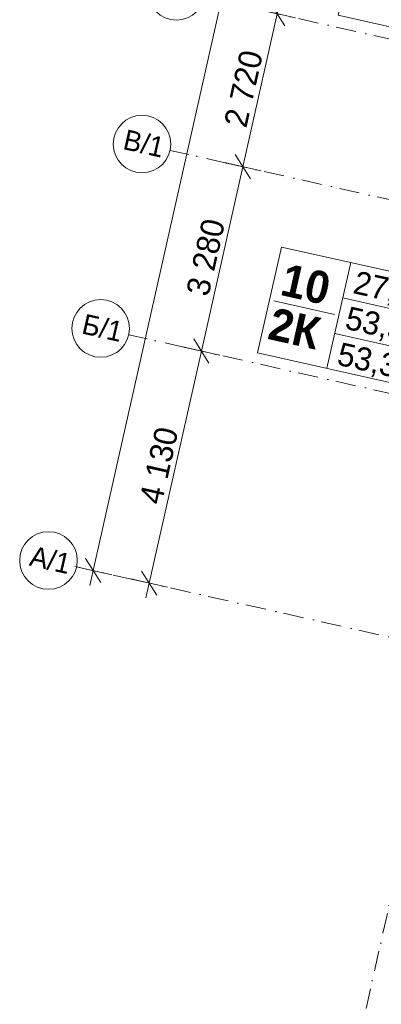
# Model space of a CAD drawing. Header units: millimetres. Extents: x -7213913 to -6937159, y 6128912 to 6404062.
# Tile 5 of 208: x -7213913 to -7207637, y 6154733 to 6171827. Entities that reach past the tile are written whole.
import ezdxf
from ezdxf.enums import TextEntityAlignment as Align

# ---------------------------------------------------------------- set-up
doc = ezdxf.new("R2010")
doc.units = ezdxf.units.MM
doc.header["$MEASUREMENT"] = 0
doc.linetypes.add('Штрихпунктирная', pattern=[670.277762, 352.777767, -176.388884, 0, -141.111112])
doc.layers.add('S - квартира_маркер.АР', color=7, linetype='Continuous')
doc.layers.add('АР-Чертеж-Оси_Осевые размеры.АР', color=7, linetype='Continuous')
for name, color, linetype, lineweight in [('S - квартира_маркер.АР_Ном._пера__1', 7, 'Continuous', 0), ('АР-Чертеж-Оси_Осевые размеры.АР_Ном._пера__1', 7, 'Continuous', 0), ('АР-Чертеж-Оси_Осевые размеры.АР_Ном._пера__120', 7, 'Continuous', 0)]:
    doc.layers.add(name, color=color, linetype=linetype, lineweight=lineweight)
doc.styles.add('РЎР“Р•РќР•Р\xa0Р\x98Р\xa0_РЎРўР\x98Р›Р¬_4', font='GOTHICB.TTF')
doc.styles.add('РЎР“Р•РќР•Р\xa0Р\x98Р\xa0_РЎРўР\x98Р›Р¬_5', font='GOTHIC.TTF')
doc.styles.add('РЎР“Р•РќР•Р\xa0Р\x98Р\xa0_РЎРўР\x98Р›Р¬_7', font='isocpeur.ttf')
doc.dimstyles.new('СГЕНЕРИР_СТИЛЬ__1', dxfattribs={"dimtxt": 400, "dimasz": 332.5, "dimexe": 0.18, "dimexo": 0.0625, "dimgap": 0, "dimtad": 1, "dimdec": 0, "dimzin": 0, "dimdsep": 46, "dimtxsty": 'РЎР“Р•РќР•Р\xa0Р\x98Р\xa0_РЎРўР\x98Р›Р¬_5', "dimblk": 'ARROWHEAD_6', "dimblk1": 'ARROWHEAD_6', "dimblk2": 'ARROWHEAD_6', "dimcen": 0.09, "dimse1": 1, "dimse2": 1, "dimclrd": 7, "dimclre": 7, "dimclrt": 7, "dimazin": 0, "dimtfac": 1, "dimtdec": 4, "dimtmove": 2, "dimatfit": 3, "dimfxl": 1, "dimtolj": 1, "dimtzin": 0, "dimarcsym": 0})
doc.dimstyles.new('СГЕНЕРИР_СТИЛЬ__7', dxfattribs={"dimtxt": 400, "dimasz": 332.5, "dimexe": 0.18, "dimexo": 0.0625, "dimgap": 0, "dimtad": 1, "dimdec": 0, "dimzin": 0, "dimdsep": 46, "dimtxsty": 'РЎР“Р•РќР•Р\xa0Р\x98Р\xa0_РЎРўР\x98Р›Р¬_5', "dimblk": 'ARROWHEAD_6', "dimblk1": 'ARROWHEAD_6', "dimblk2": 'ARROWHEAD_6', "dimcen": 0.09, "dimse1": 1, "dimse2": 1, "dimclrd": 7, "dimclre": 7, "dimclrt": 7, "dimazin": 0, "dimtfac": 1, "dimtdec": 4, "dimtmove": 0, "dimatfit": 3, "dimfxl": 1, "dimtolj": 1, "dimtzin": 0, "dimarcsym": 0})

# ---------------------------------------------------------------- blocks, each defined once
blk = doc.blocks.new('labelLabPP_FlatE34FrameRed3d[14]_1', base_point=(-7208024, 6173158))
at = {"layer": 'S - квартира_маркер.АР_Ном._пера__1', "color": 7, "linetype": 'Continuous', "lineweight": 0}
for p, q in [((-7207976, 6173739), (-7208388, 6171903)), ((-7207976, 6173739), (-7205300, 6173138)), ((-7206771, 6173468), (-7207184, 6171633)), ((-7205300, 6173138), (-7205712, 6171302)), ((-7208104, 6172803), (-7207055, 6172568)), ((-7206909, 6172853), (-7205438, 6172523)), ((-7207048, 6172238), (-7205576, 6171908)), ((-7208388, 6171903), (-7205712, 6171302))]:
    blk.add_line(p, q, dxfattribs=at)
at = {"layer": 'S - квартира_маркер.АР_Ном._пера__1', "color": 7, "lineweight": 0}
for tag, height, style, p in [('TS_FLATNUMBER', 560, 'РЎР“Р•РќР•Р\xa0Р\x98Р\xa0_РЎРўР\x98Р›Р¬_4', (-7206942, 6172957)), ('TS_POSTFIXNUMROOMS', 560, 'РЎР“Р•РќР•Р\xa0Р\x98Р\xa0_РЎРўР\x98Р›Р¬_4', (-7207117, 6172176)), ('TS_LIVING_ROOM_AREA', 400, 'РЎР“Р•РќР•Р\xa0Р\x98Р\xa0_РЎРўР\x98Р›Р¬_5', (-7205401, 6172843)), ('TS_WITHOUTBALK', 400, 'РЎР“Р•РќР•Р\xa0Р\x98Р\xa0_РЎРўР\x98Р›Р¬_5', (-7205540, 6172225)), ('TS_ALLSQUARE', 400, 'РЎР“Р•РќР•Р\xa0Р\x98Р\xa0_РЎРўР\x98Р›Р¬_5', (-7205680, 6171601))]:
    blk.add_attdef(tag, text='', height=height, rotation=347.3417, dxfattribs=dict(at, style=style)).set_placement(p, align=Align.MIDDLE_RIGHT)
blk = doc.blocks.new('labelLabPP_FlatE34FrameRed3d[15]_1', base_point=(-7209421, 6167301))
at = {"layer": 'S - квартира_маркер.АР_Ном._пера__1', "color": 7, "linetype": 'Continuous', "lineweight": 0}
for p, q in [((-7209372, 6167881), (-7209784, 6166046)), ((-7209372, 6167881), (-7206696, 6167280)), ((-7208168, 6167611), (-7208580, 6165775)), ((-7206696, 6167280), (-7207109, 6165445)), ((-7208306, 6166996), (-7206835, 6166665)), ((-7209500, 6166946), (-7208452, 6166710)), ((-7208444, 6166381), (-7206973, 6166050)), ((-7209784, 6166046), (-7207109, 6165445))]:
    blk.add_line(p, q, dxfattribs=at)
at = {"layer": 'S - квартира_маркер.АР_Ном._пера__1', "color": 7, "lineweight": 0}
for tag, height, style, p in [('TS_FLATNUMBER', 560, 'РЎР“Р•РќР•Р\xa0Р\x98Р\xa0_РЎРўР\x98Р›Р¬_4', (-7208338, 6167099)), ('TS_POSTFIXNUMROOMS', 560, 'РЎР“Р•РќР•Р\xa0Р\x98Р\xa0_РЎРўР\x98Р›Р¬_4', (-7208514, 6166326)), ('TS_LIVING_ROOM_AREA', 400, 'РЎР“Р•РќР•Р\xa0Р\x98Р\xa0_РЎРўР\x98Р›Р¬_5', (-7206798, 6166985)), ('TS_WITHOUTBALK', 400, 'РЎР“Р•РќР•Р\xa0Р\x98Р\xa0_РЎРўР\x98Р›Р¬_5', (-7206937, 6166367)), ('TS_ALLSQUARE', 400, 'РЎР“Р•РќР•Р\xa0Р\x98Р\xa0_РЎРўР\x98Р›Р¬_5', (-7207077, 6165743))]:
    blk.add_attdef(tag, text='', height=height, rotation=347.3417, dxfattribs=dict(at, style=style)).set_placement(p, align=Align.MIDDLE_RIGHT)
blk = doc.blocks.new('Стандартный Маркер Сетки[182]_1', base_point=(-7196882, 6203729))
at = {"layer": 'АР-Чертеж-Оси_Осевые размеры.АР_Ном._пера__120', "color": 7, "linetype": 'Штрихпунктирная', "lineweight": 0}
blk.add_line((-7197101, 6202753), (-7211873, 6136981), dxfattribs=at)
at = {"layer": 'АР-Чертеж-Оси_Осевые размеры.АР_Ном._пера__120', "color": 7, "lineweight": 0, "style": 'РЎР“Р•РќР•Р\xa0Р\x98Р\xa0_РЎРўР\x98Р›Р¬_7'}
blk.add_attdef('AC_MarkerText_1', text='', height=350, rotation=347.3417, dxfattribs=at).set_placement((-7212163, 6135688), align=Align.TOP_CENTER)
blk = doc.blocks.new('*D881', base_point=(-6566190, 6562678))
at = {"layer": 'АР-Чертеж-Оси_Осевые размеры.АР_Ном._пера__1', "color": 7, "linetype": 'Continuous', "lineweight": 0, "transparency": 16777216}
for p, q in [((-7202915, 6204750), (-7203179, 6205169)), ((-7202989, 6205216), (-7203047, 6204960)), ((-7203047, 6204960), (-7212636, 6162263)), ((-7203367, 6205031), (-7202727, 6204888)), ((-7212769, 6162472), (-7212504, 6162054)), ((-7212956, 6162335), (-7212316, 6162191)), ((-7212636, 6162263), (-7212694, 6162007))]:
    blk.add_line(p, q, dxfattribs=at)
at = {"layer": 'АР-Чертеж-Оси_Осевые размеры.АР_Ном._пера__1', "color": 7, "lineweight": 0, "transparency": 16777216, "insert": (-7207667, 6184756), "char_height": 400, "attachment_point": 7, "rotation": 77.3417, "style": 'РЎР“Р•РќР•Р\xa0Р\x98Р\xa0_РЎРўР\x98Р›Р¬_5'}
blk.add_mtext('\\A1;{\\pql;\\fCentury Gothic|b0|i0|c204|p0;\\W1.000000;43\xa0760}', dxfattribs=at)
blk = doc.blocks.new('ARROWHEAD_6')
at = {"color": 0, "linetype": 'Continuous', "lineweight": 0}
for p, q in [((0, 0), (-1, 0)), ((-0.5, -0.5), (0.5, 0.5))]:
    blk.add_line(p, q, dxfattribs=at)
blk = doc.blocks.new('*D1048', base_point=(-6566190, 6562678))
at = {"layer": 'АР-Чертеж-Оси_Осевые размеры.АР_Ном._пера__1', "color": 7, "linetype": 'Continuous', "lineweight": 0, "transparency": 16777216}
for p, q in [((-7210760, 6166075), (-7210041, 6169275)), ((-7210892, 6166284), (-7210628, 6165866)), ((-7210440, 6166003), (-7211080, 6166147)), ((-7211665, 6162045), (-7210760, 6166075)), ((-7211797, 6162254), (-7211533, 6161836)), ((-7211345, 6161973), (-7211985, 6162117)), ((-7211723, 6161789), (-7211665, 6162045))]:
    blk.add_line(p, q, dxfattribs=at)
at = {"layer": 'АР-Чертеж-Оси_Осевые размеры.АР_Ном._пера__1', "color": 7, "lineweight": 0, "transparency": 16777216, "insert": (-7211445, 6163390), "char_height": 400, "attachment_point": 7, "rotation": 77.3417, "style": 'РЎР“Р•РќР•Р\xa0Р\x98Р\xa0_РЎРўР\x98Р›Р¬_5'}
blk.add_mtext('\\A1;{\\pql;\\fCentury Gothic|b0|i0|c204|p0;\\W1.000000;4\xa0130}', dxfattribs=at)
blk = doc.blocks.new('*D1049', base_point=(-6566190, 6562678))
at = {"layer": 'АР-Чертеж-Оси_Осевые размеры.АР_Ном._пера__1', "color": 7, "linetype": 'Continuous', "lineweight": 0, "transparency": 16777216}
for p, q in [((-7210174, 6169484), (-7209909, 6169066)), ((-7210760, 6166075), (-7210041, 6169275)), ((-7209721, 6169203), (-7210361, 6169347)), ((-7210892, 6166284), (-7210628, 6165866)), ((-7210440, 6166003), (-7211080, 6166147))]:
    blk.add_line(p, q, dxfattribs=at)
at = {"layer": 'АР-Чертеж-Оси_Осевые размеры.АР_Ном._пера__1', "color": 7, "lineweight": 0, "transparency": 16777216, "insert": (-7210633, 6167005), "char_height": 400, "attachment_point": 7, "rotation": 77.3417, "style": 'РЎР“Р•РќР•Р\xa0Р\x98Р\xa0_РЎРўР\x98Р›Р¬_5'}
blk.add_mtext('\\A1;{\\pql;\\fCentury Gothic|b0|i0|c204|p0;\\W1.000000;3\xa0280}', dxfattribs=at)
blk = doc.blocks.new('*D1050', base_point=(-6566190, 6562678))
at = {"layer": 'АР-Чертеж-Оси_Осевые размеры.АР_Ном._пера__1', "color": 7, "linetype": 'Continuous', "lineweight": 0, "transparency": 16777216}
for p, q in [((-7209445, 6171929), (-7208623, 6175588)), ((-7209578, 6172138), (-7209313, 6171720)), ((-7210041, 6169275), (-7209445, 6171929)), ((-7209125, 6171857), (-7209765, 6172001)), ((-7210174, 6169484), (-7209909, 6169066)), ((-7210760, 6166075), (-7210041, 6169275)), ((-7209721, 6169203), (-7210361, 6169347))]:
    blk.add_line(p, q, dxfattribs=at)
at = {"layer": 'АР-Чертеж-Оси_Осевые размеры.АР_Ном._пера__1', "color": 7, "lineweight": 0, "transparency": 16777216, "insert": (-7209976, 6169932), "char_height": 400, "attachment_point": 7, "rotation": 77.3417, "style": 'РЎР“Р•РќР•Р\xa0Р\x98Р\xa0_РЎРўР\x98Р›Р¬_5'}
blk.add_mtext('\\A1;{\\pql;\\fCentury Gothic|b0|i0|c204|p0;\\W1.000000;2\xa0720}', dxfattribs=at)
blk = doc.blocks.new('*D1051', base_point=(-6566190, 6562678))
at = {"layer": 'АР-Чертеж-Оси_Осевые размеры.АР_Ном._пера__1', "color": 7, "linetype": 'Continuous', "lineweight": 0, "transparency": 16777216}
for p, q in [((-7208623, 6175588), (-7207900, 6178808)), ((-7208756, 6175797), (-7208491, 6175379)), ((-7209445, 6171929), (-7208623, 6175588)), ((-7208303, 6175516), (-7208944, 6175660)), ((-7209578, 6172138), (-7209313, 6171720))]:
    blk.add_line(p, q, dxfattribs=at)
at = {"layer": 'АР-Чертеж-Оси_Осевые размеры.АР_Ном._пера__1', "color": 7, "lineweight": 0, "transparency": 16777216, "insert": (-7209267, 6173088), "char_height": 400, "attachment_point": 7, "rotation": 77.3417, "style": 'РЎР“Р•РќР•Р\xa0Р\x98Р\xa0_РЎРўР\x98Р›Р¬_5'}
blk.add_mtext('\\A1;{\\pql;\\fCentury Gothic|b0|i0|c204|p0;\\W1.000000;3\xa0750}', dxfattribs=at)
blk = doc.blocks.new('Стандартный Маркер Сетки[189]_1', base_point=(-7211301, 6169558))
at = {"layer": 'АР-Чертеж-Оси_Осевые размеры.АР_Ном._пера__120', "color": 7, "linetype": 'Штрихпунктирная', "lineweight": 0}
for q in [(-7211301, 6169558), (-7186225, 6163926), (-7210325, 6169339)]:
    blk.add_line((-7210325, 6169339), q, dxfattribs=at)
at = {"layer": 'АР-Чертеж-Оси_Осевые размеры.АР_Ном._пера__120', "color": 7, "linetype": 'Continuous', "lineweight": 0}
blk.add_circle((-7211789, 6169667), 500, dxfattribs=at)
at = {"layer": 'АР-Чертеж-Оси_Осевые размеры.АР_Ном._пера__120', "color": 7, "linetype": 'Штрихпунктирная', "lineweight": 0}
blk.add_point((-7210325, 6169339), dxfattribs=at)
at = {"layer": 'АР-Чертеж-Оси_Осевые размеры.АР_Ном._пера__120', "color": 7, "lineweight": 0, "style": 'РЎР“Р•РќР•Р\xa0Р\x98Р\xa0_РЎРўР\x98Р›Р¬_5'}
blk.add_attdef('AC_MarkerText_1', text='', height=350, rotation=347.3417, dxfattribs=at).set_placement((-7211719, 6169849), align=Align.TOP_CENTER)
blk = doc.blocks.new('Стандартный Маркер Сетки[191]_1', base_point=(-7210705, 6172212))
at = {"layer": 'АР-Чертеж-Оси_Осевые размеры.АР_Ном._пера__120', "color": 7, "linetype": 'Штрихпунктирная', "lineweight": 0}
blk.add_line((-7209729, 6171993), (-7185629, 6166580), dxfattribs=at)
at = {"layer": 'АР-Чертеж-Оси_Осевые размеры.АР_Ном._пера__120', "color": 7, "linetype": 'Continuous', "lineweight": 0}
blk.add_circle((-7211193, 6172321), 500, dxfattribs=at)
at = {"layer": 'АР-Чертеж-Оси_Осевые размеры.АР_Ном._пера__120', "color": 7, "lineweight": 0, "style": 'РЎР“Р•РќР•Р\xa0Р\x98Р\xa0_РЎРўР\x98Р›Р¬_5'}
blk.add_attdef('AC_MarkerText_1', text='', height=350, rotation=347.3417, dxfattribs=at).set_placement((-7211123, 6172502), align=Align.TOP_CENTER)
blk = doc.blocks.new('Стандартный Маркер Сетки[195]_1', base_point=(-7212925, 6162328))
at = {"layer": 'АР-Чертеж-Оси_Осевые размеры.АР_Ном._пера__120', "color": 7, "linetype": 'Штрихпунктирная', "lineweight": 0}
for q in [(-7212925, 6162328), (-7187849, 6156696), (-7211949, 6162109)]:
    blk.add_line((-7211949, 6162109), q, dxfattribs=at)
at = {"layer": 'АР-Чертеж-Оси_Осевые размеры.АР_Ном._пера__120', "color": 7, "linetype": 'Continuous', "lineweight": 0}
blk.add_circle((-7213413, 6162438), 500, dxfattribs=at)
at = {"layer": 'АР-Чертеж-Оси_Осевые размеры.АР_Ном._пера__120', "color": 7, "linetype": 'Штрихпунктирная', "lineweight": 0}
blk.add_point((-7211949, 6162109), dxfattribs=at)
at = {"layer": 'АР-Чертеж-Оси_Осевые размеры.АР_Ном._пера__120', "color": 7, "lineweight": 0, "style": 'РЎР“Р•РќР•Р\xa0Р\x98Р\xa0_РЎРўР\x98Р›Р¬_5'}
blk.add_attdef('AC_MarkerText_1', text='', height=350, rotation=347.3417, dxfattribs=at).set_placement((-7213343, 6162619), align=Align.TOP_CENTER)
blk = doc.blocks.new('Стандартный Маркер Сетки[196]_1', base_point=(-7212020, 6166358))
at = {"layer": 'АР-Чертеж-Оси_Осевые размеры.АР_Ном._пера__120', "color": 7, "linetype": 'Штрихпунктирная', "lineweight": 0}
for q in [(-7212020, 6166358), (-7186944, 6160726)]:
    blk.add_line((-7211044, 6166138), q, dxfattribs=at)
at = {"layer": 'АР-Чертеж-Оси_Осевые размеры.АР_Ном._пера__120', "color": 7, "linetype": 'Continuous', "lineweight": 0}
blk.add_circle((-7212508, 6166467), 500, dxfattribs=at)
at = {"layer": 'АР-Чертеж-Оси_Осевые размеры.АР_Ном._пера__120', "color": 7, "linetype": 'Штрихпунктирная', "lineweight": 0}
blk.add_point((-7211044, 6166138), dxfattribs=at)
blk.add_point((-7211044, 6166138), dxfattribs=at)
at = {"layer": 'АР-Чертеж-Оси_Осевые размеры.АР_Ном._пера__120', "color": 7, "lineweight": 0, "style": 'РЎР“Р•РќР•Р\xa0Р\x98Р\xa0_РЎРўР\x98Р›Р¬_5'}
blk.add_attdef('AC_MarkerText_1', text='', height=350, rotation=347.3417, dxfattribs=at).set_placement((-7212438, 6166648), align=Align.TOP_CENTER)
blk = doc.blocks.new('Стандартный Маркер Сетки[207]_1', base_point=(-7212925, 6162328))
at = {"layer": 'АР-Чертеж-Оси_Осевые размеры.АР_Ном._пера__120', "color": 7, "linetype": 'Штрихпунктирная', "lineweight": 0}
for q in [(-7212925, 6162328), (-7187849, 6156696), (-7211949, 6162109)]:
    blk.add_line((-7211949, 6162109), q, dxfattribs=at)
at = {"layer": 'АР-Чертеж-Оси_Осевые размеры.АР_Ном._пера__120', "color": 7, "linetype": 'Continuous', "lineweight": 0}
blk.add_circle((-7213413, 6162438), 500, dxfattribs=at)
at = {"layer": 'АР-Чертеж-Оси_Осевые размеры.АР_Ном._пера__120', "color": 7, "linetype": 'Штрихпунктирная', "lineweight": 0}
blk.add_point((-7211949, 6162109), dxfattribs=at)
at = {"layer": 'АР-Чертеж-Оси_Осевые размеры.АР_Ном._пера__120', "color": 7, "lineweight": 0, "style": 'РЎР“Р•РќР•Р\xa0Р\x98Р\xa0_РЎРўР\x98Р›Р¬_5'}
blk.add_attdef('AC_MarkerText_1', text='', height=350, rotation=347.3417, dxfattribs=at).set_placement((-7213343, 6162619), align=Align.TOP_CENTER)
blk = doc.blocks.new('Стандартный Маркер Сетки[213]_1', base_point=(-7211301, 6169558))
at = {"layer": 'АР-Чертеж-Оси_Осевые размеры.АР_Ном._пера__120', "color": 7, "linetype": 'Штрихпунктирная', "lineweight": 0}
for q in [(-7211301, 6169558), (-7186225, 6163926), (-7210325, 6169339)]:
    blk.add_line((-7210325, 6169339), q, dxfattribs=at)
at = {"layer": 'АР-Чертеж-Оси_Осевые размеры.АР_Ном._пера__120', "color": 7, "linetype": 'Continuous', "lineweight": 0}
blk.add_circle((-7211789, 6169667), 500, dxfattribs=at)
at = {"layer": 'АР-Чертеж-Оси_Осевые размеры.АР_Ном._пера__120', "color": 7, "linetype": 'Штрихпунктирная', "lineweight": 0}
blk.add_point((-7210325, 6169339), dxfattribs=at)
at = {"layer": 'АР-Чертеж-Оси_Осевые размеры.АР_Ном._пера__120', "color": 7, "lineweight": 0, "style": 'РЎР“Р•РќР•Р\xa0Р\x98Р\xa0_РЎРўР\x98Р›Р¬_5'}
blk.add_attdef('AC_MarkerText_1', text='', height=350, rotation=347.3417, dxfattribs=at).set_placement((-7211719, 6169849), align=Align.TOP_CENTER)
blk = doc.blocks.new('Стандартный Маркер Сетки[215]_1', base_point=(-7210705, 6172212))
at = {"layer": 'АР-Чертеж-Оси_Осевые размеры.АР_Ном._пера__120', "color": 7, "linetype": 'Штрихпунктирная', "lineweight": 0}
blk.add_line((-7209729, 6171993), (-7185629, 6166580), dxfattribs=at)
at = {"layer": 'АР-Чертеж-Оси_Осевые размеры.АР_Ном._пера__120', "color": 7, "linetype": 'Continuous', "lineweight": 0}
blk.add_circle((-7211193, 6172321), 500, dxfattribs=at)
at = {"layer": 'АР-Чертеж-Оси_Осевые размеры.АР_Ном._пера__120', "color": 7, "lineweight": 0, "style": 'РЎР“Р•РќР•Р\xa0Р\x98Р\xa0_РЎРўР\x98Р›Р¬_5'}
blk.add_attdef('AC_MarkerText_1', text='', height=350, rotation=347.3417, dxfattribs=at).set_placement((-7211123, 6172502), align=Align.TOP_CENTER)
blk = doc.blocks.new('Стандартный Маркер Сетки[218]_1', base_point=(-7212925, 6162328))
at = {"layer": 'АР-Чертеж-Оси_Осевые размеры.АР_Ном._пера__120', "color": 7, "linetype": 'Штрихпунктирная', "lineweight": 0}
for q in [(-7212925, 6162328), (-7187849, 6156696), (-7211949, 6162109)]:
    blk.add_line((-7211949, 6162109), q, dxfattribs=at)
at = {"layer": 'АР-Чертеж-Оси_Осевые размеры.АР_Ном._пера__120', "color": 7, "linetype": 'Continuous', "lineweight": 0}
blk.add_circle((-7213413, 6162438), 500, dxfattribs=at)
at = {"layer": 'АР-Чертеж-Оси_Осевые размеры.АР_Ном._пера__120', "color": 7, "linetype": 'Штрихпунктирная', "lineweight": 0}
blk.add_point((-7211949, 6162109), dxfattribs=at)
at = {"layer": 'АР-Чертеж-Оси_Осевые размеры.АР_Ном._пера__120', "color": 7, "lineweight": 0, "style": 'РЎР“Р•РќР•Р\xa0Р\x98Р\xa0_РЎРўР\x98Р›Р¬_5'}
blk.add_attdef('AC_MarkerText_1', text='', height=350, rotation=347.3417, dxfattribs=at).set_placement((-7213343, 6162619), align=Align.TOP_CENTER)
blk = doc.blocks.new('Стандартный Маркер Сетки[219]_1', base_point=(-7212020, 6166358))
at = {"layer": 'АР-Чертеж-Оси_Осевые размеры.АР_Ном._пера__120', "color": 7, "linetype": 'Штрихпунктирная', "lineweight": 0}
for q in [(-7212020, 6166358), (-7186944, 6160726)]:
    blk.add_line((-7211044, 6166138), q, dxfattribs=at)
at = {"layer": 'АР-Чертеж-Оси_Осевые размеры.АР_Ном._пера__120', "color": 7, "linetype": 'Continuous', "lineweight": 0}
blk.add_circle((-7212508, 6166467), 500, dxfattribs=at)
at = {"layer": 'АР-Чертеж-Оси_Осевые размеры.АР_Ном._пера__120', "color": 7, "linetype": 'Штрихпунктирная', "lineweight": 0}
blk.add_point((-7211044, 6166138), dxfattribs=at)
blk.add_point((-7211044, 6166138), dxfattribs=at)
at = {"layer": 'АР-Чертеж-Оси_Осевые размеры.АР_Ном._пера__120', "color": 7, "lineweight": 0, "style": 'РЎР“Р•РќР•Р\xa0Р\x98Р\xa0_РЎРўР\x98Р›Р¬_5'}
blk.add_attdef('AC_MarkerText_1', text='', height=350, rotation=347.3417, dxfattribs=at).set_placement((-7212438, 6166648), align=Align.TOP_CENTER)
blk = doc.blocks.new('Стандартный Маркер Сетки[227]_1', base_point=(-7212925, 6162328))
at = {"layer": 'АР-Чертеж-Оси_Осевые размеры.АР_Ном._пера__120', "color": 7, "linetype": 'Штрихпунктирная', "lineweight": 0}
for q in [(-7212925, 6162328), (-7187849, 6156696), (-7211949, 6162109)]:
    blk.add_line((-7211949, 6162109), q, dxfattribs=at)
at = {"layer": 'АР-Чертеж-Оси_Осевые размеры.АР_Ном._пера__120', "color": 7, "linetype": 'Continuous', "lineweight": 0}
blk.add_circle((-7213413, 6162438), 500, dxfattribs=at)
at = {"layer": 'АР-Чертеж-Оси_Осевые размеры.АР_Ном._пера__120', "color": 7, "linetype": 'Штрихпунктирная', "lineweight": 0}
blk.add_point((-7211949, 6162109), dxfattribs=at)
at = {"layer": 'АР-Чертеж-Оси_Осевые размеры.АР_Ном._пера__120', "color": 7, "lineweight": 0, "style": 'РЎР“Р•РќР•Р\xa0Р\x98Р\xa0_РЎРўР\x98Р›Р¬_5'}
blk.add_attdef('AC_MarkerText_1', text='', height=350, rotation=347.3417, dxfattribs=at).set_placement((-7213343, 6162619), align=Align.TOP_CENTER)

msp = doc.modelspace()

# ---------------------------------------------------------------- block references
at = {"layer": 'S - квартира_маркер.АР', "color": 104, "linetype": 'Continuous', "lineweight": 15, "true_color": 0x029e21}
for name, p, values in [('labelLabPP_FlatE34FrameRed3d[14]_1', (-7208023.9, 6173158.3), {'TS_POSTFIXNUMROOMS': '1К ', 'TS_FLATNUMBER': ' 9 ', 'TS_LIVING_ROOM_AREA': '13,11', 'TS_WITHOUTBALK': '40,74', 'TS_ALLSQUARE': '40,74'}), ('labelLabPP_FlatE34FrameRed3d[15]_1', (-7209420.6, 6167300.6), {'TS_POSTFIXNUMROOMS': '2К ', 'TS_FLATNUMBER': '10 ', 'TS_LIVING_ROOM_AREA': '27,69', 'TS_WITHOUTBALK': '53,30', 'TS_ALLSQUARE': '53,30'})]:
    msp.add_blockref(name, p, dxfattribs=at).add_auto_attribs(values)
at = {"layer": 'АР-Чертеж-Оси_Осевые размеры.АР', "color": 8, "linetype": 'Continuous', "lineweight": 15}
for name, p in [('Стандартный Маркер Сетки[182]_1', (-7196881.6, 6203728.6)), ('Стандартный Маркер Сетки[191]_1', (-7210705, 6172211.8)), ('Стандартный Маркер Сетки[215]_1', (-7210705, 6172211.8))]:
    msp.add_blockref(name, p, dxfattribs=at)
for name, p, values in [('Стандартный Маркер Сетки[189]_1', (-7211301, 6169557.9), {'AC_MarkerText_1': 'В/1'}), ('Стандартный Маркер Сетки[213]_1', (-7211301, 6169557.9), {'AC_MarkerText_1': 'В/1'}), ('Стандартный Маркер Сетки[196]_1', (-7212019.8, 6166357.6), {'AC_MarkerText_1': 'Б/1'}), ('Стандартный Маркер Сетки[219]_1', (-7212019.8, 6166357.6), {'AC_MarkerText_1': 'Б/1'}), ('Стандартный Маркер Сетки[195]_1', (-7212924.8, 6162328), {'AC_MarkerText_1': 'А/1'}), ('Стандартный Маркер Сетки[207]_1', (-7212924.8, 6162328), {'AC_MarkerText_1': 'А/1'}), ('Стандартный Маркер Сетки[218]_1', (-7212924.8, 6162328), {'AC_MarkerText_1': 'А/1'}), ('Стандартный Маркер Сетки[227]_1', (-7212924.8, 6162328), {'AC_MarkerText_1': 'А/1'})]:
    msp.add_blockref(name, p, dxfattribs=at).add_auto_attribs(values)

# ---------------------------------------------------------------- dimensions: what is measured, and where the dimension line sits
at = {"layer": 'АР-Чертеж-Оси_Осевые размеры.АР', "color": 7, "linetype": 'Continuous', "lineweight": 0}
for base, p1, p2, angle, dimstyle, picture, middle in [((-7212636.3, 6162263.2), (-7203353.8, 6205028.5), (-7213412.7, 6162437.5), 257.34172, 'СГЕНЕРИР_СТИЛЬ__1', '*D881', (-7207678, 6185617.5)), ((-7208623.4, 6175587.7), (-7210705, 6172211.8), (-7209883.2, 6175870.7), 77.34172, 'СГЕНЕРИР_СТИЛЬ__7', '*D1051', (-7209311.6, 6173801.3)), ((-7209445.2, 6171928.8), (-7211301, 6169557.9), (-7210705, 6172211.8), 77.34172, 'СГЕНЕРИР_СТИЛЬ__7', '*D1050', (-7210020.5, 6170645)), ((-7210041.2, 6169274.9), (-7212019.8, 6166357.6), (-7211301, 6169557.9), 77.34172, 'СГЕНЕРИР_СТИЛЬ__7', '*D1049', (-7210677.9, 6167717.9)), ((-7210760, 6166074.6), (-7212924.8, 6162328), (-7212019.8, 6166357.6), 77.34172, 'СГЕНЕРИР_СТИЛЬ__7', '*D1048', (-7211489.8, 6164102.9))]:
    dim = msp.add_linear_dim(base=base, p1=p1, p2=p2, angle=angle, dimstyle=dimstyle, dxfattribs=at)
    dim.commit()
    dim.dimension.update_dxf_attribs({"geometry": picture, "text_midpoint": middle, "dimtype": 160, "text_rotation": 77.34172})

doc.saveas('drawing.dxf')
